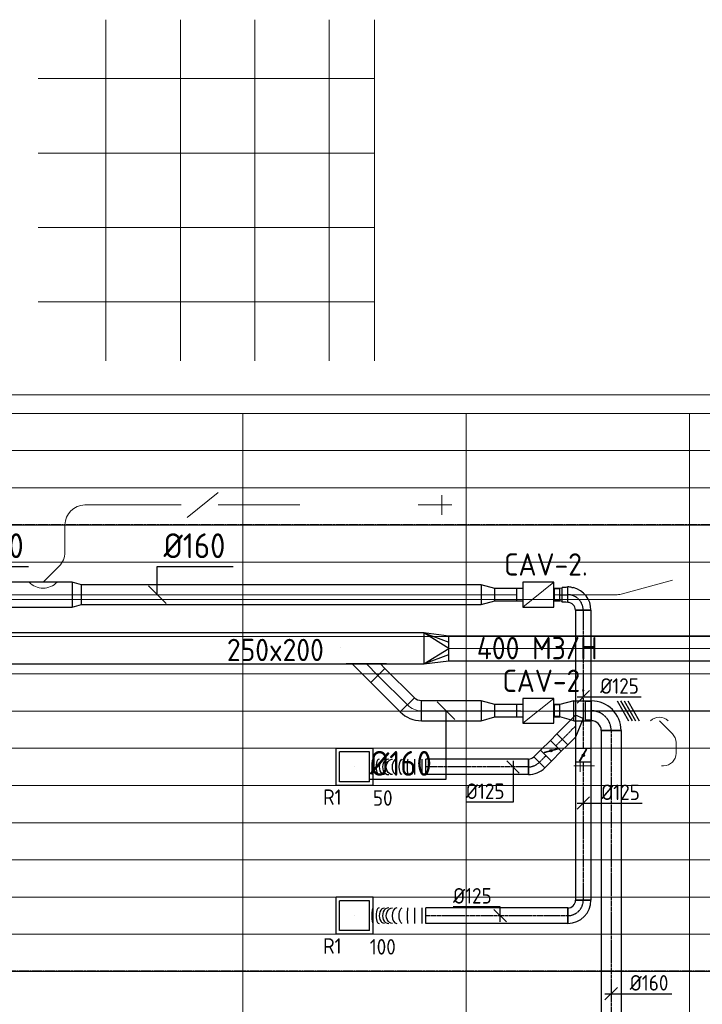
# Model space of a CAD drawing. Header units: millimetres. Extents: x -73785 to 23627, y 5976 to 52620.
# Tile 43 of 56: x -35487 to -29983, y 15382 to 23321. Entities that reach past the tile are written whole.
import ezdxf
from ezdxf.enums import TextEntityAlignment as Align

# ---------------------------------------------------------------- set-up
doc = ezdxf.new("R2010")
doc.units = ezdxf.units.MM
doc.linetypes.add('CENTER2', pattern=[28.575, 19.05, -3.175, 3.175, -3.175])
doc.linetypes.add('HIDDEN', pattern=[9.525, 6.35, -3.175])
for name, color, linetype in [('4plfd', 254, 'Continuous'), ('BALKEN', 7, 'Continuous'), ('WL570---_RETOUR', 100, 'Continuous'), ('WL570---_RETOUR_HL', 1, 'Continuous'), ('WL570---_TOEVOER', 200, 'Continuous'), ('WL570---_TOEVOER_HL', 1, 'Continuous'), ('WM570---_RETOUR', 2, 'Continuous'), ('WM570---_RETOUR_PR', 2, 'Continuous'), ('WM570---_TOEVOER', 2, 'Continuous'), ('WM570---_TOEVOER_PR', 2, 'Continuous')]:
    doc.layers.add(name, color=color, linetype=linetype)
for name, color, linetype, lineweight in [('WL570---_BESTAAND-HARTLIJN', 161, 'Continuous', 0), ('WL570---_BESTAAND-RETOUR', 140, 'Continuous', 0), ('WL570---_BESTAAND-TOEVOER', 180, 'Continuous', 0), ('WL570---_DEMONTEREN', 10, 'Continuous', 0)]:
    doc.layers.add(name, color=color, linetype=linetype, lineweight=lineweight)
doc.layers.get('WL570---_DEMONTEREN').off()
doc.styles.add('BURO-025', font='ISO96.shx', dxfattribs={"height": 2.5})
doc.styles.add('MAATVOERING', font='ISO')

# ---------------------------------------------------------------- blocks, each defined once
blk = doc.blocks.new('Groep-43')
at = {"color": 8, "linetype": 'Continuous', "lineweight": 13}
for p, q in [((-65620, 18699.14), (-22154.912, 18699.14)), ((-65620, 18699.14), (-22154.912, 18699.14)), ((-65620, 18399.14), (-22154.912, 18399.14)), ((-65620, 18099.14), (-22154.912, 18099.14)), ((-65620, 17799.14), (-22154.912, 17799.14)), ((-65620, 17499.14), (-22154.912, 17499.14)), ((-22154.912, 17199.14), (-65620, 17199.14)), ((-65620, 16899.14), (-22154.912, 16899.14)), ((-22154.912, 16599.14), (-65620, 16599.14)), ((-22154.912, 16299.14), (-65620, 16299.14)), ((-22154.912, 15999.14), (-65620, 15999.14)), ((-22154.912, 15699.14), (-65620, 15699.14)), ((-22154.912, 15399.14), (-65620, 15399.14)), ((-65620, 15099.14), (-22154.912, 15099.14)), ((-22154.912, 14799.14), (-65620, 14799.14)), ((-22154.912, 14499.14), (-65620, 14499.14))]:
    blk.add_line(p, q, dxfattribs=at)
blk = doc.blocks.new('Groep-49')
at = {"color": 8, "linetype": 'Continuous', "lineweight": 13}
for p, q in [((-36159.112, 22174.14), (-36159.112, 19424.14)), ((-35559.112, 22174.14), (-35559.112, 19424.14)), ((-34959.112, 19424.14), (-34959.112, 22174.14)), ((-34359.112, 19424.14), (-34359.112, 22174.14)), ((-33994.912, 19424.14), (-33994.912, 22174.14)), ((-36705.112, 21699.14), (-33994.912, 21699.14)), ((-36705.112, 21099.14), (-33994.912, 21099.14)), ((-36705.112, 20499.14), (-33994.912, 20499.14)), ((-36705.112, 19899.14), (-33994.912, 19899.14))]:
    blk.add_line(p, q, dxfattribs=at)
blk = doc.blocks.new('Groep-50')
at = {"color": 8, "linetype": 'Continuous', "lineweight": 13}
for p, q in [((-22004.9, 19149), (-54854.9, 19149.1)), ((-22154.9, 18999.1), (-54854.9, 18999.1)), ((-35054.9, 18999.1), (-35054.9, 7851)), ((-33254.9, 18999.1), (-33254.9, 8239.8)), ((-31454.9, 18999.1), (-31454.9, 8683.4))]:
    blk.add_line(p, q, dxfattribs=at)
at = {"color": 8}
for name in ['Groep-49', 'Groep-43']:
    blk.add_blockref(name, (0, 0), dxfattribs=at)
blk = doc.blocks.new('Block plafond 2e verd')
at = {"layer": '4plfd', "linetype": 'Continuous', "lineweight": 5}
blk.add_line((38913.3, -1889), (38913.3, -1889), dxfattribs=at)
at = {"layer": '4plfd'}
blk.add_blockref('Groep-50', (73180, -19000), dxfattribs=at)
blk = doc.blocks.new('KARO')
for p, q in [((1, 0.5), (0, 0.5)), ((0, -0.5), (1, -0.5))]:
    blk.add_line(p, q)
at = {"invisible_edges": 15}
blk.add_3dface([(0, 0.5), (0, -0.5), (1, -0.5), (1, 0.5)], dxfattribs=at)
at = {"layer": 'WL570---_BESTAAND-HARTLIJN'}
blk.add_line((0, 0), (1, 0), dxfattribs=at)
blk = doc.blocks.new('OSV16010001110G')
blk.add_lwpolyline([(0, -80), (112, -50), (112, 50), (0, 80)], close=True)
at = {"layer": 'WL570---_BESTAAND-HARTLIJN'}
blk.add_line((0, 0), (112, 0), dxfattribs=at)
blk = doc.blocks.new('VBX1001000010025000')
blk.add_lwpolyline([(50, -100), (300, -100), (300, 100), (50, 100)], close=True)
for points in [[(50, 50), (0, 50), (0, -50), (50, -50)], [(300, -50), (350, -50), (350, 50), (300, 50)]]:
    blk.add_lwpolyline(points)
at = {"layer": 'WL570---_BESTAAND-HARTLIJN'}
blk.add_line((300, 0), (350, 0), dxfattribs=at)
at = {"layer": 'WL570---_BESTAAND-TOEVOER'}
blk.add_line((50, -100), (300, 100), dxfattribs=at)
blk = doc.blocks.new('OBO10000090L')
blk.add_lwpolyline([(50, 0, 0.414214), (-100, 150), (-100, 50, -0.414214), (-50, 0)], format="xyb", close=True)
at = {"invisible_edges": 15}
for points in [[(-91.3, 49.2), (-74, 147.7), (-100, 150), (-100, 50)], [(-82.9, 47), (-48.7, 141), (-74, 147.7), (-91.3, 49.2)], [(-75, 43.3), (-25, 129.9), (-48.7, 141), (-82.9, 47)], [(-67.9, 38.3), (-3.6, 114.9), (-25, 129.9), (-75, 43.3)], [(-61.7, 32.1), (14.9, 96.4), (-3.6, 114.9), (-67.9, 38.3)], [(-56.7, 25), (29.9, 75), (14.9, 96.4), (-61.7, 32.1)], [(-53, 17.1), (41, 51.3), (29.9, 75), (-56.7, 25)], [(-50.8, 8.7), (47.7, 26), (41, 51.3), (-53, 17.1)], [(-50, 0), (50, 0), (47.7, 26), (-50.8, 8.7)]]:
    blk.add_3dface(points, dxfattribs=at)
at = {"layer": 'WL570---_BESTAAND-HARTLIJN'}
blk.add_arc((-100, 0), 100, 0, 90, dxfattribs=at)
blk = doc.blocks.new('OZA1250100045L')
blk.add_lwpolyline([(-70.7, 0), (-106.1, 35.4), (-35.4, 106.1), (70.7, 0)])
at = {"layer": 'WL570---_BESTAAND-HARTLIJN'}
blk.add_line((0, 0), (-70.7, 70.7), dxfattribs=at)
at = {"layer": 'WL570---_BESTAAND-TOEVOER'}
blk.add_arc((0, 70.7), 100, 225, 315, dxfattribs=at)
blk = doc.blocks.new('OBO10000045H')
blk.add_lwpolyline([(50, -41.4, 0.198912), (6.1, 64.6), (-64.6, -6.1, -0.198912), (-50, -41.4)], format="xyb", close=True)
at = {"invisible_edges": 15}
for points in [[(-61.7, -9.3), (14.9, 55), (6.1, 64.6), (-64.6, -6.1)], [(-59, -12.7), (22.9, 44.6), (14.9, 55), (-61.7, -9.3)], [(-56.7, -16.4), (29.9, 33.6), (22.9, 44.6), (-59, -12.7)], [(-54.7, -20.3), (35.9, 22), (29.9, 33.6), (-56.7, -16.4)], [(-53, -24.3), (41, 9.9), (35.9, 22), (-54.7, -20.3)], [(-51.7, -28.5), (44.9, -2.6), (41, 9.9), (-53, -24.3)], [(-50.8, -32.7), (47.7, -15.4), (44.9, -2.6), (-51.7, -28.5)], [(-50.2, -37.1), (49.4, -28.3), (47.7, -15.4), (-50.8, -32.7)], [(-50, -41.4), (50, -41.4), (49.4, -28.3), (-50.2, -37.1)]]:
    blk.add_3dface(points, dxfattribs=at)
at = {"layer": 'WL570---_BESTAAND-HARTLIJN'}
blk.add_arc((-100, -41.4), 100, 0, 45, dxfattribs=at)
blk = doc.blocks.new('MVLINE')
blk.add_line((35.4, -35.4), (-35.4, 35.4))
blk = doc.blocks.new('OBO10000090ZE')
blk.add_lwpolyline([(-50, 0), (50, 0), (50, 100, 1), (-50, 100)], format="xyb", close=True)
at = {"layer": 'WL570---_BESTAAND-HARTLIJN'}
for points in [[(-50, 100), (50, 100)], [(0, 0), (0, 150)]]:
    blk.add_lwpolyline(points, dxfattribs=at)
blk = doc.blocks.new('OSV2001600740G')
blk.add_lwpolyline([(0, -100), (74.6, -80), (74.6, 80), (0, 100)], close=True)
at = {"layer": 'WL570---_BESTAAND-HARTLIJN'}
blk.add_line((0, 0), (74.6, 0), dxfattribs=at)
blk = doc.blocks.new('KARH')
for p, q in [((1, 0.5), (0, 0.5)), ((0, -0.5), (1, -0.5))]:
    blk.add_line(p, q)
at = {"invisible_edges": 15}
blk.add_3dface([(0, 0.5), (0, -0.5), (1, -0.5), (1, 0.5)], dxfattribs=at)
blk = doc.blocks.new('OAF16000045L')
blk.add_line((-163.1, 0), (163.1, 0))
blk.add_lwpolyline([(-113.1, 0), (-148.5, 35.4), (-35.4, 148.5), (113.1, 0)])
at = {"layer": 'WL570---_BESTAAND-HARTLIJN'}
blk.add_line((-91.9, 91.9), (0, 0), dxfattribs=at)
blk = doc.blocks.new('OBO16000045H')
blk.add_lwpolyline([(80, -66.3, 0.198912), (9.7, 103.4), (-103.4, -9.7, -0.198912), (-80, -66.3)], format="xyb", close=True)
at = {"invisible_edges": 15}
for points in [[(-98.7, -14.9), (23.9, 88), (9.7, 103.4), (-103.4, -9.7)], [(-94.5, -20.4), (36.6, 71.4), (23.9, 88), (-98.7, -14.9)], [(-90.7, -26.3), (47.8, 53.7), (36.6, 71.4), (-94.5, -20.4)], [(-87.5, -32.5), (57.5, 35.2), (47.8, 53.7), (-90.7, -26.3)], [(-84.8, -38.9), (65.5, 15.8), (57.5, 35.2), (-87.5, -32.5)], [(-82.7, -45.6), (71.8, -4.2), (65.5, 15.8), (-84.8, -38.9)], [(-81.2, -52.4), (76.4, -24.6), (71.8, -4.2), (-82.7, -45.6)], [(-80.3, -59.3), (79.1, -45.4), (76.4, -24.6), (-81.2, -52.4)], [(-80, -66.3), (80, -66.3), (79.1, -45.4), (-80.3, -59.3)]]:
    blk.add_3dface(points, dxfattribs=at)
at = {"layer": 'WL570---_BESTAAND-HARTLIJN'}
blk.add_arc((-160, -66.3), 160, 0, 45, dxfattribs=at)
blk = doc.blocks.new('VRO250200002002000H')
at = {"layer": 'WL570---_TOEVOER'}
for p, q in [((0, 125), (200, 50)), ((0, -125), (200, -50))]:
    blk.add_line(p, q, dxfattribs=at)
blk.add_lwpolyline([(0, 125), (0, -125), (200, -100), (200, 100)], close=True, dxfattribs=at)
blk.add_lwpolyline([(0, -125), (0, -125), (200, 0), (0, 125)], dxfattribs=at)
blk = doc.blocks.new('UISO')
at = {"layer": 'WL570---_TOEVOER'}
for p, q in [((0, 0.36), (1, 0.937)), ((0, 0.18), (1, 0.757)), ((0, 0), (1, 0.577)), ((0, -0.18), (1, 0.397))]:
    blk.add_line(p, q, dxfattribs=at)
blk = doc.blocks.new('OZA2000160045R')
blk.add_lwpolyline([(113.1, 0), (148.5, 35.4), (35.4, 148.5), (-113.1, 0)])
at = {"layer": 'WL570---_BESTAAND-HARTLIJN'}
blk.add_line((0, 0), (91.9, 91.9), dxfattribs=at)
at = {"layer": 'WL570---_BESTAAND-RETOUR'}
blk.add_arc((0, 113.1), 160, 225, 315, dxfattribs=at)
blk = doc.blocks.new('OBO16000090ZE')
blk.add_lwpolyline([(-80, 0), (80, 0), (80, 160, 1), (-80, 160)], format="xyb", close=True)
at = {"layer": 'WL570---_BESTAAND-HARTLIJN'}
for points in [[(0, 0), (0, 240)], [(-80, 160), (80, 160)]]:
    blk.add_lwpolyline(points, dxfattribs=at)
blk = doc.blocks.new('OBO16000090H')
blk.add_lwpolyline([(80, -160, 0.414214), (-160, 80), (-160, -80, -0.414214), (-80, -160)], format="xyb", close=True)
at = {"invisible_edges": 15}
for points in [[(-146.1, -81.2), (-118.3, 76.4), (-160, 80), (-160, -80)], [(-132.6, -84.8), (-77.9, 65.5), (-118.3, 76.4), (-146.1, -81.2)], [(-120, -90.7), (-40, 47.8), (-77.9, 65.5), (-132.6, -84.8)], [(-108.6, -98.7), (-5.7, 23.9), (-40, 47.8), (-120, -90.7)], [(-98.7, -108.6), (23.9, -5.7), (-5.7, 23.9), (-108.6, -98.7)], [(-90.7, -120), (47.8, -40), (23.9, -5.7), (-98.7, -108.6)], [(-84.8, -132.6), (65.5, -77.9), (47.8, -40), (-90.7, -120)], [(-81.2, -146.1), (76.4, -118.3), (65.5, -77.9), (-84.8, -132.6)], [(-80, -160), (80, -160), (76.4, -118.3), (-81.2, -146.1)]]:
    blk.add_3dface(points, dxfattribs=at)
at = {"layer": 'WL570---_BESTAAND-HARTLIJN'}
blk.add_arc((-160, -160), 160, 0, 90, dxfattribs=at)
blk = doc.blocks.new('OBO16000015H')
blk.add_lwpolyline([(80, -21.1, 0.065543), (71.8, 41.1), (-82.7, -0.4, -0.065543), (-80, -21.1)], format="xyb", close=True)
at = {"invisible_edges": 15}
for points in [[(-82.2, -2.6), (73.5, 34.3), (71.8, 41.1), (-82.7, -0.4)], [(-81.7, -4.9), (75, 27.5), (73.5, 34.3), (-82.2, -2.6)], [(-81.2, -7.2), (76.4, 20.6), (75, 27.5), (-81.7, -4.9)], [(-80.8, -9.5), (77.5, 13.7), (76.4, 20.6), (-81.2, -7.2)], [(-80.5, -11.8), (78.4, 6.8), (77.5, 13.7), (-80.8, -9.5)], [(-80.3, -14.1), (79.1, -0.1), (78.4, 6.8), (-80.5, -11.8)], [(-80.1, -16.4), (79.6, -7.1), (79.1, -0.1), (-80.3, -14.1)], [(-80, -18.7), (79.9, -14.1), (79.6, -7.1), (-80.1, -16.4)], [(-80, -21.1), (80, -21.1), (79.9, -14.1), (-80, -18.7)]]:
    blk.add_3dface(points, dxfattribs=at)
at = {"layer": 'WL570---_BESTAAND-HARTLIJN'}
blk.add_arc((-160, -21.1), 160, 0, 15, dxfattribs=at)
blk = doc.blocks.new('*U650')
at = {"color": 0, "ltscale": 10}
for p, q in [((0, 47.5, -2700), (-42.6, 47.5, -2700)), ((-42.6, -47.5, -2700), (-42.6, 47.5, -2700)), ((-42.6, -47.5, -2700), (-42.6, 47.5, -2700)), ((19.8, 53.9, -2700), (0, 50, -2700)), ((0, -50, -2700), (0, 50, -2700)), ((64.1, 62.5, -2700), (48.2, 59.4, -2700)), ((64.2, -62.5, -2700), (64.2, 62.5, -2700)), ((98.2, 59.4, -2700), (108.5, 59.4, -2700)), ((108.5, 59.4, -2700), (108.5, 57.2, -2700)), ((108.5, 59.4, -2700), (108.5, 57.2, -2700)), ((0, -47.5, -2700), (-42.6, -47.5, -2700)), ((19.8, -53.9, -2700), (0, -50, -2700)), ((64.1, -62.5, -2700), (48.2, -59.4, -2700))]:
    blk.add_line(p, q, dxfattribs=at)
at = {"layer": 'WL570---_RETOUR_HL', "linetype": 'CENTER2'}
blk.add_line((0, 0, -2700), (64.2, 0, -2700), dxfattribs=at)
for centre in [(0, 0, -2700), (64.2, 0, -2700)]:
    blk.add_circle(centre, 0.075, dxfattribs=at)
at = {"layer": 'WM570---_RETOUR_PR', "color": 2, "style": 'BURO-025'}
blk.add_attdef('POSNR', text='', height=125, dxfattribs=at).set_placement((0, 0), align=Align.MIDDLE)
blk = doc.blocks.new('*U651')
at = {"color": 0, "ltscale": 10}
for p, q in [((-140.975, 59.375, -2700), (-169.3, 59.375, -2700)), ((-169.3, -59.375, -2700), (-169.3, 59.375, -2700)), ((-125, -62.5, -2700), (-125, 62.5, -2700)), ((-140.975, -59.375, -2700), (-169.3, -59.375, -2700)), ((62.5, -125, -2700), (-62.5, -125, -2700))]:
    blk.add_line(p, q, dxfattribs=at)
for radius, start, end in [(187.5, 79.5246862, 90), (187.5, 0, 76.3101125), (62.5, 0, 90)]:
    blk.add_arc((-125, -125, -2700), radius, start, end, dxfattribs=at)
at = {"layer": 'WL570---_RETOUR_HL', "linetype": 'CENTER2'}
blk.add_arc((-125, -125, -2700), 125, 0, 90, dxfattribs=at)
at = {"layer": 'WM570---_RETOUR_PR', "color": 2, "style": 'BURO-025'}
blk.add_attdef('POSNR', text='', height=125, dxfattribs=at).set_placement((0, 0), align=Align.MIDDLE)
blk = doc.blocks.new('*U652')
at = {"color": 0, "ltscale": 10}
for p, q in [((-125, -62.5, -2700), (-125, 62.5, -2700)), ((62.5, -125, -2700), (-62.5, -125, -2700))]:
    blk.add_line(p, q, dxfattribs=at)
for radius in [187.5, 62.5]:
    blk.add_arc((-125, -125, -2700), radius, 0, 90, dxfattribs=at)
at = {"layer": 'WL570---_RETOUR_HL', "linetype": 'CENTER2'}
blk.add_arc((-125, -125, -2700), 125, 0, 90, dxfattribs=at)
at = {"layer": 'WM570---_RETOUR_PR', "color": 2, "style": 'BURO-025'}
blk.add_attdef('POSNR', text='', height=125, dxfattribs=at).set_placement((0, 0), align=Align.MIDDLE)
blk = doc.blocks.new('*U653')
at = {"color": 0, "ltscale": 10}
for p, q in [((149, 149, -2500), (-149, 149, -2500)), ((-149, -149, -2500), (-149, 149, -2500)), ((120, 120, -2500), (-120, 120, -2500)), ((-120, -120, -2500), (-120, 120, -2500)), ((120, -120, -2500), (120, 120, -2500)), ((149, -149, -2500), (149, 149, -2500)), ((149, -149, -2500), (-149, -149, -2500)), ((120, -120, -2500), (-120, -120, -2500))]:
    blk.add_line(p, q, dxfattribs=at)
at = {"layer": 'WL570---_RETOUR_HL', "linetype": 'CENTER2'}
blk.add_circle((0, 0, -2500), 0.075, dxfattribs=at)
at = {"layer": 'WL570---_RETOUR', "color": 2, "style": 'BURO-025'}
for tag in ['MC', 'Q']:
    blk.add_attdef(tag, text='', height=125, dxfattribs=at).set_placement((0, 0), align=Align.MIDDLE)
at = {"layer": 'WM570---_RETOUR_PR', "color": 2, "style": 'BURO-025'}
blk.add_attdef('POSNR', text='', height=125, dxfattribs=at).set_placement((0, 0), align=Align.MIDDLE)
blk = doc.blocks.new('*U654')
at = {"color": 0, "ltscale": 10}
for p, q in [((149, 149, -2500), (-149, 149, -2500)), ((-149, -149, -2500), (-149, 149, -2500)), ((120, 120, -2500), (-120, 120, -2500)), ((-120, -120, -2500), (-120, 120, -2500)), ((120, -120, -2500), (120, 120, -2500)), ((149, -149, -2500), (149, 149, -2500)), ((149, -149, -2500), (-149, -149, -2500)), ((120, -120, -2500), (-120, -120, -2500))]:
    blk.add_line(p, q, dxfattribs=at)
at = {"layer": 'WL570---_RETOUR_HL', "linetype": 'CENTER2'}
blk.add_circle((0, 0, -2500), 0.075, dxfattribs=at)
at = {"layer": 'WL570---_RETOUR', "color": 2, "style": 'BURO-025'}
for tag in ['MC', 'Q']:
    blk.add_attdef(tag, text='', height=125, dxfattribs=at).set_placement((0, 0), align=Align.MIDDLE)
at = {"layer": 'WM570---_RETOUR_PR', "color": 2, "style": 'BURO-025'}
blk.add_attdef('POSNR', text='', height=125, dxfattribs=at).set_placement((0, 0), align=Align.MIDDLE)
blk = doc.blocks.new('*U655')
at = {"color": 0, "ltscale": 10}
for p, q in [((0, 62.5, -2700), (825.7, 62.5, -2700)), ((0, -62.5, -2700), (0, 62.5, -2700)), ((825.7, 62.5, -2700), (825.7, -62.5, -2700)), ((0, -62.5, -2700), (825.7, -62.5, -2700))]:
    blk.add_line(p, q, dxfattribs=at)
at = {"layer": 'WL570---_RETOUR_HL', "linetype": 'CENTER2'}
blk.add_line((0, 0, -2700), (825.7, 0, -2700), dxfattribs=at)
at = {"layer": 'WM570---_RETOUR_PR', "color": 2, "style": 'BURO-025'}
blk.add_attdef('POSNR', text='', height=125, dxfattribs=at).set_placement((0, 0), align=Align.MIDDLE)
blk = doc.blocks.new('*U656')
at = {"color": 0, "ltscale": 10}
for p, q in [((0, 62.5, -2700), (0, -62.5, -2700)), ((29.7, 62.5, -2700), (29.7, -62.5, -2700)), ((89.2, 62.5, -2700), (89.2, -62.5, -2700)), ((455.9, 62.4, -2700), (455.9, -62.6, -2700))]:
    blk.add_line(p, q, dxfattribs=at)
for centre, major_axis, ratio, start_param, end_param in [((143.8, 0, -2700), (0, -62.5), 0.132368, 6.283178, 9.424771), ((234.7, 0, -2700), (0, -62.5), 0.61688, 6.283131, 9.424724), ((300.3, -0.1, -2700), (0, 62.5), 0.803285, 3.141715, 6.283308), ((378.1, -0.1, -2700), (0, 62.5), 0.387985, 3.141617, 6.28321)]:
    blk.add_ellipse(centre, major_axis=major_axis, ratio=ratio, start_param=start_param, end_param=end_param, dxfattribs=at)
at = {"color": 0, "ltscale": 10, "extrusion": (0, 0, -1)}
for centre, major_axis, ratio, start_param, end_param in [((191.7, 0, -2700), (0, 62.5), 0.387985, 6.283161, 9.424753), ((269.6, 0, -2700), (0, 62.5), 0.803285, 6.283063, 9.424656), ((335.2, -0.1, -2700), (0, -62.5), 0.61688, 3.141646, 6.283239), ((426.1, -0.1, -2700), (0, -62.5), 0.132368, 3.1416, 6.283193)]:
    blk.add_ellipse(centre, major_axis=major_axis, ratio=ratio, start_param=start_param, end_param=end_param, dxfattribs=at)
at = {"layer": 'WM570---_RETOUR_PR', "color": 2, "style": 'BURO-025'}
blk.add_attdef('POSNR', text='', height=125, dxfattribs=at).set_placement((0, 0), align=Align.MIDDLE)
blk = doc.blocks.new('*U657')
at = {"color": 0, "ltscale": 10}
for p, q in [((0, 62.5, -2700), (1143.4, 62.5, -2700)), ((0, -62.5, -2700), (0, 62.5, -2700)), ((1143.4, 62.5, -2700), (1143.4, -62.5, -2700)), ((0, -62.5, -2700), (1143.4, -62.5, -2700))]:
    blk.add_line(p, q, dxfattribs=at)
at = {"layer": 'WL570---_RETOUR_HL', "linetype": 'CENTER2'}
blk.add_line((0, 0, -2700), (1143.4, 0, -2700), dxfattribs=at)
at = {"layer": 'WM570---_RETOUR_PR', "color": 2, "style": 'BURO-025'}
blk.add_attdef('POSNR', text='', height=125, dxfattribs=at).set_placement((0, 0), align=Align.MIDDLE)
blk = doc.blocks.new('*U658')
at = {"color": 0, "ltscale": 10}
for p, q in [((0, 62.5, -2700), (0, -62.5, -2700)), ((29.7, 62.5, -2700), (29.7, -62.5, -2700)), ((89.2, 62.5, -2700), (89.2, -62.5, -2700)), ((455.9, 62.5, -2700), (455.9, -62.5, -2700))]:
    blk.add_line(p, q, dxfattribs=at)
for centre, major_axis, ratio, start_param, end_param in [((143.8, 0, -2700), (0, -62.5), 0.132368, 0, 3.141593), ((234.7, 0, -2700), (0, -62.5), 0.61688, 6.283185, 9.424777), ((300.3, 0, -2700), (0, 62.5), 0.803285, 3.141594, 6.283187), ((378.1, 0, -2700), (0, 62.5), 0.387985, 3.141593, 6.283186)]:
    blk.add_ellipse(centre, major_axis=major_axis, ratio=ratio, start_param=start_param, end_param=end_param, dxfattribs=at)
at = {"color": 0, "ltscale": 10, "extrusion": (0, 0, -1)}
for centre, major_axis, ratio, start_param, end_param in [((191.7, 0, -2700), (0, 62.5), 0.387985, 6.283185, 9.424778), ((269.6, 0, -2700), (0, 62.5), 0.803285, 6.283184, 9.424777), ((335.2, 0, -2700), (0, -62.5), 0.61688, 3.141593, 6.283186), ((426.1, 0, -2700), (0, -62.5), 0.132368, 3.141593, 6.283185)]:
    blk.add_ellipse(centre, major_axis=major_axis, ratio=ratio, start_param=start_param, end_param=end_param, dxfattribs=at)
at = {"layer": 'WM570---_RETOUR_PR', "color": 2, "style": 'BURO-025'}
blk.add_attdef('POSNR', text='', height=125, dxfattribs=at).set_placement((0, 0), align=Align.MIDDLE)
blk = doc.blocks.new('*U659')
at = {"color": 0, "ltscale": 10}
for p, q in [((-62.5, -62.5, -2700), (0, 88.4, -2700)), ((0, 88.4, -2700), (61, 149.3, -2700)), ((61, 149.3, -2700), (149.3, 61, -2700)), ((0, -88.4, -2700), (149.3, 61, -2700)), ((-62.5, -62.5, -2700), (0, -88.4, -2700))]:
    blk.add_line(p, q, dxfattribs=at)
at = {"layer": 'WL570---_RETOUR_HL', "linetype": 'CENTER2'}
blk.add_line((0, 0, -2700), (105.2, 105.2, -2700), dxfattribs=at)
at = {"layer": 'WM570---_RETOUR_PR', "color": 2, "style": 'BURO-025'}
blk.add_attdef('POSNR', text='', height=125, dxfattribs=at).set_placement((0, 0), align=Align.MIDDLE)
blk = doc.blocks.new('*U660')
at = {"color": 0, "ltscale": 10}
for p, q in [((0, 62.5, -2700), (75.5, 62.5, -2700)), ((0, -62.5, -2700), (0, 62.5, -2700)), ((0, -62.5, -2700), (75.5, -62.5, -2700))]:
    blk.add_line(p, q, dxfattribs=at)
at = {"layer": 'WL570---_RETOUR_HL', "linetype": 'CENTER2'}
blk.add_line((0, 0, -2700), (75.5, 0, -2700), dxfattribs=at)
at = {"layer": 'WM570---_RETOUR_PR', "color": 2, "style": 'BURO-025'}
blk.add_attdef('POSNR', text='', height=125, dxfattribs=at).set_placement((0, 0), align=Align.MIDDLE)
blk = doc.blocks.new('*U661')
at = {"color": 0, "ltscale": 10}
for p, q in [((-51.8, -62.5, -2700), (-51.8, 62.5, -2700)), ((80.8, 7.6, -2700), (-7.6, -80.8, -2700))]:
    blk.add_line(p, q, dxfattribs=at)
for radius in [187.6, 62.6]:
    blk.add_arc((-51.8, -125.1, -2700), radius, 45, 90, dxfattribs=at)
at = {"layer": 'WL570---_RETOUR_HL', "linetype": 'CENTER2'}
blk.add_arc((-51.8, -125.1, -2700), 125.1, 45, 90, dxfattribs=at)
at = {"layer": 'WM570---_RETOUR_PR', "color": 2, "style": 'BURO-025'}
blk.add_attdef('POSNR', text='', height=125, dxfattribs=at).set_placement((0, 0), align=Align.MIDDLE)
blk = doc.blocks.new('*U662')
at = {"ltscale": 10}
for p, q in [((-56.5, 62.5, -2700), (56.4, 62.5, -2700)), ((-56.5, -62.5, -2700), (-56.5, 62.5, -2700)), ((-49.4, 27.3, -2700), (-48.4, 29.1, -2700)), ((48.4, -29.1, -2700), (-49.4, 27.3, -2700)), ((49.4, -27.3, -2700), (-48.4, 29.1, -2700)), ((56.4, 62.5, -2700), (56.4, -62.5, -2700)), ((-56.5, -62.5, -2700), (56.4, -62.5, -2700)), ((48.4, -29.1, -2700), (49.4, -27.3, -2700))]:
    blk.add_line(p, q, dxfattribs=at)
blk.add_circle((0, 0, -2700), 9.41, dxfattribs=at)
at = {"layer": 'WL570---_RETOUR', "color": 2, "style": 'BURO-025'}
blk.add_attdef('I', text='', height=125, dxfattribs=at).set_placement((0, 0), align=Align.MIDDLE)
at = {"layer": 'WM570---_RETOUR_PR', "color": 2, "style": 'BURO-025'}
blk.add_attdef('POSNR', text='', height=125, dxfattribs=at).set_placement((0, 0), align=Align.MIDDLE)
blk = doc.blocks.new('*U663')
at = {"color": 0, "ltscale": 10}
for p, q in [((0, 62.5, -2700), (75.5, 62.5, -2700)), ((75.5, 62.5, -2700), (75.5, -62.5, -2700)), ((0, -62.5, -2700), (75.5, -62.5, -2700))]:
    blk.add_line(p, q, dxfattribs=at)
at = {"layer": 'WL570---_RETOUR_HL', "linetype": 'CENTER2'}
blk.add_line((0, 0, -2700), (75.5, 0, -2700), dxfattribs=at)
at = {"layer": 'WM570---_RETOUR_PR', "color": 2, "style": 'BURO-025'}
blk.add_attdef('POSNR', text='', height=125, dxfattribs=at).set_placement((0, 0), align=Align.MIDDLE)
blk = doc.blocks.new('*U664')
at = {"color": 0, "ltscale": 10}
for p, q in [((0, 62.5, -2700), (1112.7, 62.5, -2700)), ((0, -62.5, -2700), (0, 62.5, -2700)), ((0, -62.5, -2700), (1112.7, -62.5, -2700))]:
    blk.add_line(p, q, dxfattribs=at)
at = {"layer": 'WL570---_RETOUR_HL', "linetype": 'CENTER2'}
blk.add_line((0, 0, -2700), (1112.7, 0, -2700), dxfattribs=at)
at = {"layer": 'WM570---_RETOUR_PR', "color": 2, "style": 'BURO-025'}
blk.add_attdef('POSNR', text='', height=125, dxfattribs=at).set_placement((0, 0), align=Align.MIDDLE)
blk = doc.blocks.new('*U665')
at = {"ltscale": 10}
for p, q in [((-56.5, 62.5, -2700), (56.5, 62.5, -2700)), ((-56.5, -62.5, -2700), (-56.5, 62.5, -2700)), ((-49.4, 27.3, -2700), (-48.4, 29.1, -2700)), ((48.4, -29.1, -2700), (-49.4, 27.3, -2700)), ((49.4, -27.3, -2700), (-48.4, 29.1, -2700)), ((56.5, 62.5, -2700), (56.5, -62.5, -2700)), ((-56.5, -62.5, -2700), (56.5, -62.5, -2700)), ((48.4, -29.1, -2700), (49.4, -27.3, -2700))]:
    blk.add_line(p, q, dxfattribs=at)
blk.add_circle((0, 0, -2700), 9.41, dxfattribs=at)
at = {"layer": 'WL570---_RETOUR', "color": 2, "style": 'BURO-025'}
blk.add_attdef('I', text='', height=125, dxfattribs=at).set_placement((0, 0), align=Align.MIDDLE)
at = {"layer": 'WM570---_RETOUR_PR', "color": 2, "style": 'BURO-025'}
blk.add_attdef('POSNR', text='', height=125, dxfattribs=at).set_placement((0, 0), align=Align.MIDDLE)
blk = doc.blocks.new('*U666')
at = {"color": 0, "ltscale": 10}
for p, q in [((0, 62.5, -2700), (1112.7, 62.5, -2700)), ((1112.7, 62.5, -2700), (1112.7, -62.5, -2700)), ((0, -62.5, -2700), (1112.7, -62.5, -2700))]:
    blk.add_line(p, q, dxfattribs=at)
at = {"layer": 'WL570---_RETOUR_HL', "linetype": 'CENTER2'}
blk.add_line((0, 0, -2700), (1112.7, 0, -2700), dxfattribs=at)
at = {"layer": 'WM570---_RETOUR_PR', "color": 2, "style": 'BURO-025'}
blk.add_attdef('POSNR', text='', height=125, dxfattribs=at).set_placement((0, 0), align=Align.MIDDLE)
blk = doc.blocks.new('*U692')
at = {"layer": 'WM570---_RETOUR', "color": 0, "ltscale": 10}
for p, q in [((-50, -50), (50, 50)), ((-50, 0), (466.9, 0))]:
    blk.add_line(p, q, dxfattribs=at)
at = {"layer": 'WM570---_RETOUR', "color": 0, "style": 'BURO-025'}
blk.add_text('%%c125', height=125, dxfattribs=at).set_placement((136.5, 25))
blk = doc.blocks.new('*U693')
at = {"layer": 'WM570---_RETOUR', "color": 0, "ltscale": 10}
for p, q in [((50, -50), (-50, 50)), ((0, 50), (0, -283.8)), ((0, -283.8), (-380.4, -283.8))]:
    blk.add_line(p, q, dxfattribs=at)
at = {"layer": 'WM570---_RETOUR', "color": 0, "style": 'BURO-025'}
blk.add_text('%%c125', height=125, dxfattribs=at).set_placement((-380.4, -258.8))
blk = doc.blocks.new('*U694')
at = {"layer": 'WM570---_RETOUR', "color": 0, "ltscale": 10}
for p, q in [((-50, -50), (50, 50)), ((-50, 0), (474.9, 0))]:
    blk.add_line(p, q, dxfattribs=at)
at = {"layer": 'WM570---_RETOUR', "color": 0, "style": 'BURO-025'}
blk.add_text('%%c125', height=125, dxfattribs=at).set_placement((144.5, 25))
blk = doc.blocks.new('*U695')
at = {"layer": 'WM570---_RETOUR', "color": 0, "ltscale": 10}
for p, q in [((0, 72.6), (-380.4, 72.6)), ((50, -50), (-50, 50)), ((0, -50), (0, 72.6))]:
    blk.add_line(p, q, dxfattribs=at)
at = {"layer": 'WM570---_RETOUR', "color": 0, "style": 'BURO-025'}
blk.add_text('%%c125', height=125, dxfattribs=at).set_placement((-380.4, 97.6))
blk = doc.blocks.new('*U895')
at = {"color": 0, "ltscale": 10}
for p, q in [((113.1, 80, -2700), (0, 50, -2700)), ((113.1, -80, -2700), (113.1, 80, -2700)), ((0, 47.5, -2700), (-42.6, 47.5, -2700)), ((-42.6, -47.5, -2700), (-42.6, 47.5, -2700)), ((-42.6, -47.5, -2700), (-42.6, 47.5, -2700)), ((0, -50, -2700), (0, 50, -2700)), ((0, -47.5, -2700), (-42.6, -47.5, -2700)), ((113.1, -80, -2700), (0, -50, -2700))]:
    blk.add_line(p, q, dxfattribs=at)
at = {"layer": 'WL570---_TOEVOER_HL', "linetype": 'CENTER2'}
blk.add_line((0, 0, -2700), (113.1, 0, -2700), dxfattribs=at)
for centre in [(0, 0, -2700), (113.1, 0, -2700)]:
    blk.add_circle(centre, 0.075, dxfattribs=at)
at = {"layer": 'WM570---_TOEVOER_PR', "color": 2, "style": 'BURO-025'}
blk.add_attdef('POSNR', text='', height=125, dxfattribs=at).set_placement((0, 0), align=Align.MIDDLE)
blk = doc.blocks.new('*U896')
at = {"color": 0, "ltscale": 10}
for p, q in [((0, 80, -2700), (139.925, 80, -2700)), ((0, -80, -2700), (0, 80, -2700)), ((139.925, 80, -2700), (139.925, -80, -2700)), ((0, -80, -2700), (139.925, -80, -2700))]:
    blk.add_line(p, q, dxfattribs=at)
at = {"layer": 'WL570---_TOEVOER_HL', "linetype": 'CENTER2'}
blk.add_line((0, 0, -2700), (139.925, 0, -2700), dxfattribs=at)
at = {"layer": 'WM570---_TOEVOER_PR', "color": 2, "style": 'BURO-025'}
blk.add_attdef('POSNR', text='', height=125, dxfattribs=at).set_placement((0, 0), align=Align.MIDDLE)
blk = doc.blocks.new('*U897')
at = {"color": 0, "ltscale": 10}
for p, q in [((-160, -80, -2700), (-160, 80, -2700)), ((-160, 76, -2700), (-206.7, 76, -2700)), ((-206.7, -76, -2700), (-206.7, 76, -2700)), ((-160, -76, -2700), (-160, 76, -2700)), ((-160, -76, -2700), (-206.7, -76, -2700)), ((80, -160, -2700), (-80, -160, -2700))]:
    blk.add_line(p, q, dxfattribs=at)
for radius, start in [(240, 0), (80, 360)]:
    blk.add_arc((-160, -160, -2700), radius, start, 90, dxfattribs=at)
at = {"layer": 'WL570---_TOEVOER_HL', "linetype": 'CENTER2'}
blk.add_arc((-160, -160, -2700), 160, 0, 90, dxfattribs=at)
at = {"layer": 'WM570---_TOEVOER_PR', "color": 2, "style": 'BURO-025'}
blk.add_attdef('POSNR', text='', height=125, dxfattribs=at).set_placement((0, 0), align=Align.MIDDLE)
blk = doc.blocks.new('*U898')
at = {"color": 0, "ltscale": 10}
for p, q in [((0, 80, -2700), (2557.4, 80, -2700)), ((0, -80, -2700), (0, 80, -2700)), ((2557.4, 80, -2700), (2557.4, -80, -2700)), ((0, -80, -2700), (2557.4, -80, -2700))]:
    blk.add_line(p, q, dxfattribs=at)
at = {"layer": 'WL570---_TOEVOER_HL', "linetype": 'CENTER2'}
blk.add_line((0, 0, -2700), (2557.4, 0, -2700), dxfattribs=at)
at = {"layer": 'WM570---_TOEVOER_PR', "color": 2, "style": 'BURO-025'}
blk.add_attdef('POSNR', text='', height=125, dxfattribs=at).set_placement((0, 0), align=Align.MIDDLE)
blk = doc.blocks.new('*U947')
at = {"layer": 'WM570---_TOEVOER', "color": 0, "ltscale": 10}
for p, q in [((-50, -50), (50, 50)), ((-50, 0), (489.3, 0))]:
    blk.add_line(p, q, dxfattribs=at)
at = {"layer": 'WM570---_TOEVOER', "color": 0, "style": 'BURO-025'}
blk.add_text('%%c160', height=125, dxfattribs=at).set_placement((150, 25))

msp = doc.modelspace()

# ---------------------------------------------------------------- linework, layer by layer
at = {"layer": 'BALKEN', "color": 2, "linetype": 'HIDDEN'}
for p, q in [((-53687.1, 19251.1), (-21687.3, 19251.1)), ((-70887.3, 15651.1), (-21687.3, 15651.1))]:
    msp.add_line(p, q, dxfattribs=at)
at = {"layer": 'WM570---_RETOUR'}
for points in [[(-36029.3, 18684.5), (-36029.3, 18912.7), (-35417.4, 18912.7)], [(-34377.4, 18684.5), (-34377.4, 18912.7), (-33765.5, 18912.7)]]:
    msp.add_lwpolyline(points, dxfattribs=at)
at = {"layer": 'WM570---_TOEVOER'}
msp.add_lwpolyline([(-32049.7, 17749), (-32049.7, 17194), (-32661.6, 17194)], dxfattribs=at)

# ---------------------------------------------------------------- block references
at = {"layer": 'WL570---_BESTAAND-TOEVOER', "xscale": 36.58585894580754, "yscale": 100, "zscale": 100}
msp.add_blockref('KARO', (-31481.8, 17748.7), dxfattribs=at)
at = {"layer": 'WL570---_DEMONTEREN'}
for name, p, rotation in [('OBO16000090H', (-35122, 19408.3), 90), ('OBO16000090ZE', (-32242.4, 19408.3), 270), ('OBO16000045H', (-35122, 18961.4), 314.9999999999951), ('OBO16000015H', (-30658, 18684.5), 270), ('OZA1250100045L', (-30329.3, 17668.2), 180), ('OBO10000090L', (-30294.5, 17305.9), 270), ('OBO10000090ZE', (-30868.3, 17305.9), 90)]:
    msp.add_blockref(name, p, dxfattribs=dict(at, rotation=rotation))
for p, xscale, yscale, zscale in [((-34962, 19408.3), 490.7106092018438, 160, 160), ((-33549.8, 19408.3), 321.4528797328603, 160, 160), ((-32274.7, 19408.3), 32.31406199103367, 160, 160), ((-30845.7, 18684.5), 166.5932935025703, 160, 160), ((-30844.7, 17748.7), 839.1324283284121, 160, 160), ((-30868.3, 17305.9), 16.03765465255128, 100, 100), ((-30310.8, 17305.9), 16.2227493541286, 100, 100)]:
    msp.add_blockref('KARO', p, dxfattribs=dict(at, xscale=xscale, yscale=yscale, zscale=zscale))
for name, p in [('OSV16010001110G', (-34471.3, 19408.3)), ('VBX1001000010025000', (-34185.5, 19408.3)), ('OZA2000160045R', (-35298.9, 18784.5)), ('OSV16010001110G', (-30005.7, 17748.7)), ('OBO10000045H', (-30194.6, 17533.6))]:
    msp.add_blockref(name, p, dxfattribs=at)
for name, p, xscale, yscale, zscale, rotation in [('KARO', (-34184.8, 19408.3), 174.9937541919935, 100, 100, 180), ('KARO', (-33836.3, 19408.3), -174.9937541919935, 100, 100, 180), ('KARO', (-35122, 19027.7), 220.5583307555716, 160, 160, 90), ('KARO', (-35207, 18876.5), 53.90473057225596, 160, 160, 44.99999999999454), ('KARO', (-30637.6, 18690), 428.2536879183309, 160, 160, 14.99999999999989), ('KARO', (-31132.1, 18684.5), -174.9937541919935, 100, 100, 180), ('KARO', (-31131.6, 17748.7), -174.9937541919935, 100, 100, 180), ('UISO', (-30641.8, 17828.7), 160, 160, 160, 270), ('KARO', (-30223.9, 17562.9), 48.98494323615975, 100, 100, 135.0000000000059), ('KARO', (-30194.6, 17492.2), 86.2770827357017, 100, 100, 270)]:
    msp.add_blockref(name, p, dxfattribs=dict(at, xscale=xscale, yscale=yscale, zscale=zscale, rotation=rotation))
at = {"layer": 'WL570---_DEMONTEREN', "xscale": -1}
for p in [(-33548.8, 19408.3), (-30844.7, 18684.5), (-30844.7, 17748.7)]:
    msp.add_blockref('OSV16010001110G', p, dxfattribs=at)
at = {"layer": 'WL570---_RETOUR', "xscale": 1786.047068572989, "yscale": 200, "zscale": 200}
msp.add_blockref('KARO', (-36850.1, 18684.5), dxfattribs=at)
at = {"layer": 'WL570---_RETOUR'}
for name, p in [('OSV2001600740G', (-35063.1, 18684.5)), ('OSV16010001110G', (-31767.1, 18684.5)), ('VBX1001000010025000', (-31481.4, 18684.5)), ('*U650', (-31132.1, 18684.5, 2700)), ('*U651', (-30943, 18684.5, 2700))]:
    msp.add_blockref(name, p, dxfattribs=at)
at = {"layer": 'WL570---_RETOUR', "rotation": 180}
for p, xscale, yscale, zscale in [((-31767.1, 18684.5), 3220.853148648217, 160, 160), ((-31480.7, 18684.5), 174.9937541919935, 100, 100)]:
    msp.add_blockref('KARO', p, dxfattribs=dict(at, xscale=xscale, yscale=yscale, zscale=zscale))
at = {"layer": 'WL570---_RETOUR'}
for name, p, rotation in [('*U664', (-30942.9, 18559.5, 2700), 269.9999999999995), ('*U659', (-31005.4, 17624.7, 2700), 180), ('*U663', (-31164, 17466.1, 2700), 45), ('*U662', (-31203.9, 17426.2, 2700), 44.99999999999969), ('*U661', (-31333.8, 17296.2, 2700), 224.9999999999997), ('*U660', (-31297.2, 17332.9, 2700), 44.99999999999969), ('*U665', (-30942.9, 17390.4, 2700), 269.9999999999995), ('*U656', (-32211.3, 17296.2, 2700), 180), ('*U655', (-31385.6, 17296.2, 2700), 180), ('*U666', (-30942.9, 17334, 2700), 269.9999999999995), ('*U652', (-30942.9, 16096.3, 2700), 269.9999999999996), ('*U658', (-32211.3, 16096.3, 2700), 180), ('*U657', (-31067.9, 16096.3, 2700), 180)]:
    msp.add_blockref(name, p, dxfattribs=dict(at, rotation=rotation))
ref = msp.add_blockref('*U653', (-32787.2, 17296.3, 2500), dxfattribs=at)
ref.add_attrib('Q', '50', dxfattribs={"color": 2, "height": 125, "style": 'BURO-025'}).set_placement((-32559.6, 17045.2, -2500), align=Align.MIDDLE)
ref.add_attrib('MC', 'R1', dxfattribs={"color": 2, "height": 125, "style": 'BURO-025'}).set_placement((-32966, 17052.3, -2500), align=Align.MIDDLE)
ref = msp.add_blockref('*U654', (-32787.2, 16096.3, 2500), dxfattribs=at)
ref.add_attrib('Q', '100', dxfattribs={"color": 2, "height": 125, "style": 'BURO-025'}).set_placement((-32559.6, 15845.2, -2500), align=Align.MIDDLE)
ref.add_attrib('MC', 'R1', dxfattribs={"color": 2, "height": 125, "style": 'BURO-025'}).set_placement((-32966, 15852.3, -2500), align=Align.MIDDLE)
at = {"layer": 'WL570---_TOEVOER'}
for name, p, xscale, yscale, zscale in [('KARH', (-43160.8, 18251.2), 10933.17266645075, 250, 200), ('KARO', (-32027.6, 18251.2), 4077.595135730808, 200, 200), ('KARO', (-32248.3, 17748.7), 481.1325986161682, 160, 160)]:
    msp.add_blockref(name, p, dxfattribs=dict(at, xscale=xscale, yscale=yscale, zscale=zscale))
for name, p in [('VRO250200002002000H', (-32227.6, 18251.2)), ('OSV16010001110G', (-31767.1, 17748.7)), ('VBX1001000010025000', (-31480.9, 17748.7)), ('*U895', (-31130.9, 17748.7, 2700)), ('*U896', (-31017.8, 17748.7, 2700)), ('*U897', (-30717.9, 17748.7, 2700))]:
    msp.add_blockref(name, p, dxfattribs=at)
for name, p, rotation in [('OAF16000045L', (-32692, 18126.2), 180), ('OBO16000045H', (-32314.5, 17748.7), 224.9999999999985), ('*U898', (-30717.9, 17588.7, 2700), 270)]:
    msp.add_blockref(name, p, dxfattribs=dict(at, rotation=rotation))
for p, xscale, yscale, zscale, rotation in [((-32600.1, 18034.2), 337.5919149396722, 160, 160, 314.9999999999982), ((-31480.2, 17748.7), 174.9937541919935, 100, 100, 180)]:
    msp.add_blockref('KARO', p, dxfattribs=dict(at, xscale=xscale, yscale=yscale, zscale=zscale, rotation=rotation))
at = {"layer": 'WM570---_RETOUR'}
for name, p in [('Block plafond 2e verd', (-71812.3, 20147.2)), ('*U692', (-30942.9, 17860.9, 2700)), ('*U693', (-31509.3, 17296.2, 2700)), ('*U694', (-30942.9, 17004, 2700)), ('*U695', (-31612.6, 16096.3, 2700))]:
    msp.add_blockref(name, p, dxfattribs=at)
at = {"layer": 'WM570---_RETOUR', "xscale": 2, "yscale": 2, "zscale": 2}
msp.add_blockref('MVLINE', (-34377.4, 18684.5), dxfattribs=at)
at = {"layer": 'WM570---_TOEVOER', "xscale": 2, "yscale": 2, "zscale": 2}
msp.add_blockref('MVLINE', (-32049.7, 17748.7), dxfattribs=at)
at = {"layer": 'WM570---_TOEVOER'}
msp.add_blockref('*U947', (-30717.9, 15467.2, 2700), dxfattribs=at)

# ---------------------------------------------------------------- texts
at = {"layer": 'WM570---_RETOUR', "style": 'MAATVOERING'}
for s, height, p in [('%%c200', 200, (-35979.3, 18979.4)), ('%%c160', 200, (-34327.4, 18979.4)), ('CAV-2.', 180, (-31581.5, 18838.6))]:
    msp.add_text(s, height=height, dxfattribs=at).set_placement(p)
at = {"layer": 'WM570---_TOEVOER', "style": 'MAATVOERING'}
for s, height, p in [('400 M3/H', 180, (-31801.1, 18163.8)), ('250x200', 180, (-33815.8, 18149.1)), ('CAV-2.', 180, (-31594.6, 17900.4)), ('%%c160', 200, (-32662.8, 17224.4))]:
    msp.add_text(s, height=height, dxfattribs=at).set_placement(p)

doc.saveas('drawing.dxf')
